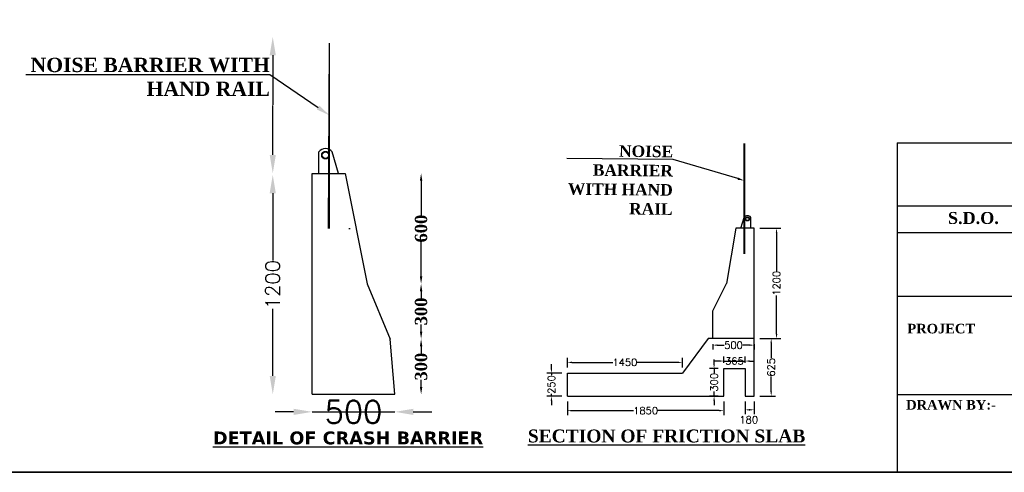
# Model space of a CAD drawing. Header units: inches. Extents: x -7742690772 to -3865980171, y -13316213144 to -6657882739.
# Tile 14 of 23: x -3867137336 to -3867083852, y -6658179970 to -6658155383. Entities that reach past the tile are written whole.
import ezdxf
from ezdxf import colors
from ezdxf.entities.mleader import LeaderData, LeaderLine
from ezdxf.math import Vec2, Vec3

# ---------------------------------------------------------------- set-up
doc = ezdxf.new("R2010")
doc.units = ezdxf.units.IN
doc.header["$MEASUREMENT"] = 0
doc.header["$PDMODE"] = 2
doc.header["$PDSIZE"] = 5
for name, color, linetype in [('GROUND_LVL', 114, 'Continuous'), ('TEX', 6, 'Continuous'), ('TEXT', 7, 'Continuous')]:
    doc.layers.add(name, color=color, linetype=linetype)
doc.styles.add('ROMANS', font='romans.shx')
doc.styles.get("Standard").update_dxf_attribs({"font": 'timesbd.ttf', "height": 5})
doc.dimstyles.new('ISO-25', dxfattribs={"dimtxt": 200, "dimasz": 150, "dimexe": 240, "dimexo": 300, "dimgap": 0.02, "dimtad": 0, "dimdec": 0, "dimdsep": 46, "dimtxsty": 'Standard', "dimcen": 150, "dimclrd": 1, "dimclre": 1, "dimclrt": 1, "dimadec": 0, "dimazin": 0, "dimtfac": 1, "dimtdec": 0, "dimtmove": 2, "dimatfit": 3, "dimfxl": 240, "dimarcsym": 0})

# ---------------------------------------------------------------- blocks, each defined once
blk = doc.blocks.new('*D133')
at = {"layer": 'Defpoints', "color": 0, "ltscale": 20, "transparency": 16777216}
for p in [(-3867121454.206048, -6658174297.901532), (-3867116954.206048, -6658174297.901532), (-3867116954.206048, -6658176686.725751)]:
    blk.add_point(p, dxfattribs=at)
at = {"layer": 'TEX', "color": 0, "lineweight": -2, "ltscale": 20, "transparency": 16777216}
for p, q in [((-3867122454.206048, -6658176686.725751), (-3867123454.206048, -6658176686.725751)), ((-3867121454.206048, -6658176686.725751), (-3867116954.206048, -6658176686.725751)), ((-3867115954.206048, -6658176686.725751), (-3867114954.206048, -6658176686.725751))]:
    blk.add_line(p, q, dxfattribs=at)
at = {"layer": 'TEX', "color": 0, "ltscale": 20, "transparency": 16777216}
for points in [[(-3867122454.206048, -6658176520.059084), (-3867122454.206048, -6658176853.392418), (-3867121454.206048, -6658176686.725751)], [(-3867115954.206048, -6658176520.059084), (-3867115954.206048, -6658176853.392418), (-3867116954.206048, -6658176686.725751)]]:
    blk.add_solid(points, dxfattribs=at)
at = {"layer": 'TEX', "color": 0, "ltscale": 20, "transparency": 16777216, "insert": (-3867119204.206048, -6658176686.725751), "char_height": 392, "attachment_point": 5, "style": 'ROMANS'}
blk.add_mtext('{\\H3.112x;500}', dxfattribs=at)
blk = doc.blocks.new('*D134')
at = {"color": 0, "lineweight": -2, "ltscale": 20, "transparency": 16777216}
for p, q in [((-3867115531.351362, -6658173132.196421), (-3867115531.351362, -6658173518.321434)), ((-3867115531.351362, -6658175332.196421), (-3867115531.351362, -6658174946.071405))]:
    blk.add_line(p, q, dxfattribs=at)
at = {"color": 0, "ltscale": 20, "transparency": 16777216}
for points in [[(-3867115598.018028, -6658173132.196421), (-3867115464.684695, -6658173132.196421), (-3867115531.351362, -6658172732.196421)], [(-3867115598.018028, -6658175332.196421), (-3867115464.684695, -6658175332.196421), (-3867115531.351362, -6658175732.196421)]]:
    blk.add_solid(points, dxfattribs=at)
at = {"layer": 'Defpoints', "color": 0, "ltscale": 20, "transparency": 16777216}
for p in [(-3867115286.104854, -6658172732.196421), (-3867115531.351362, -6658175732.196421), (-3867115161.104854, -6658175732.196421)]:
    blk.add_point(p, dxfattribs=at)
at = {"color": 0, "ltscale": 20, "transparency": 16777216, "insert": (-3867115531.351312, -6658174232.196417), "char_height": 5, "attachment_point": 5, "rotation": 90}
blk.add_mtext('{\\H133.33x;300}', dxfattribs=at)
blk = doc.blocks.new('*D135')
at = {"color": 0, "lineweight": -2, "ltscale": 20, "transparency": 16777216}
for p, q in [((-3867115531.351362, -6658170132.196421), (-3867115531.351362, -6658170518.321434)), ((-3867115531.351362, -6658172332.196421), (-3867115531.351362, -6658171946.071405))]:
    blk.add_line(p, q, dxfattribs=at)
at = {"color": 0, "ltscale": 20, "transparency": 16777216}
for points in [[(-3867115598.018028, -6658170132.196421), (-3867115464.684695, -6658170132.196421), (-3867115531.351362, -6658169732.196421)], [(-3867115598.018028, -6658172332.196421), (-3867115464.684695, -6658172332.196421), (-3867115531.351362, -6658172732.196421)]]:
    blk.add_solid(points, dxfattribs=at)
at = {"layer": 'Defpoints', "color": 0, "ltscale": 20, "transparency": 16777216}
for p in [(-3867115406.351314, -6658169732.196421), (-3867115531.351362, -6658172732.196421), (-3867114781.351314, -6658172732.196421)]:
    blk.add_point(p, dxfattribs=at)
at = {"color": 0, "ltscale": 20, "transparency": 16777216, "insert": (-3867115531.351312, -6658171232.196417), "char_height": 5, "attachment_point": 5, "rotation": 90}
blk.add_mtext('{\\H133.33x;300}', dxfattribs=at)
blk = doc.blocks.new('*D136')
at = {"color": 0, "lineweight": -2, "ltscale": 20, "transparency": 16777216}
for p, q in [((-3867115531.351362, -6658164132.196421), (-3867115531.351362, -6658166028.67763)), ((-3867115531.351362, -6658169332.196421), (-3867115531.351362, -6658167435.715209))]:
    blk.add_line(p, q, dxfattribs=at)
at = {"color": 0, "ltscale": 20, "transparency": 16777216}
for points in [[(-3867115598.018028, -6658164132.196421), (-3867115464.684695, -6658164132.196421), (-3867115531.351362, -6658163732.196421)], [(-3867115598.018028, -6658169332.196421), (-3867115464.684695, -6658169332.196421), (-3867115531.351362, -6658169732.196421)]]:
    blk.add_solid(points, dxfattribs=at)
at = {"layer": 'Defpoints', "color": 0, "ltscale": 20, "transparency": 16777216}
for p in [(-3867115531.351314, -6658163732.196421), (-3867115531.351362, -6658169732.196421), (-3867115406.351314, -6658169732.196421)]:
    blk.add_point(p, dxfattribs=at)
at = {"color": 0, "ltscale": 20, "transparency": 16777216, "insert": (-3867115531.351312, -6658166732.196417), "char_height": 5, "attachment_point": 5, "rotation": 90}
blk.add_mtext('{\\H133.33x;600}', dxfattribs=at)
blk = doc.blocks.new('*D137')
at = {"color": 0, "lineweight": -2, "ltscale": 20, "transparency": 16777216}
for p, q in [((-3867123588.923718, -6658157314.807466), (-3867123588.923718, -6658160006.988792)), ((-3867123588.923718, -6658162732.196421), (-3867123588.923718, -6658160040.015093))]:
    blk.add_line(p, q, dxfattribs=at)
at = {"color": 0, "ltscale": 20, "transparency": 16777216}
for points in [[(-3867123755.590384, -6658157314.807466), (-3867123422.257051, -6658157314.807466), (-3867123588.923718, -6658156314.807466)], [(-3867123755.590384, -6658162732.196421), (-3867123422.257051, -6658162732.196421), (-3867123588.923718, -6658163732.196421)]]:
    blk.add_solid(points, dxfattribs=at)
at = {"layer": 'Defpoints', "color": 0, "ltscale": 20, "transparency": 16777216}
for p in [(-3867123588.923672, -6658156314.807466), (-3867123588.923718, -6658163732.196421), (-3867123588.923672, -6658163732.196421)]:
    blk.add_point(p, dxfattribs=at)
at = {"color": 0, "ltscale": 20, "transparency": 16777216, "insert": (-3867123588.923719, -6658160023.50194), "char_height": 5, "attachment_point": 5, "rotation": 90}
blk.add_mtext('{\\H3.112x;900}', dxfattribs=at)
blk = doc.blocks.new('*D138')
at = {"layer": 'Defpoints', "color": 0, "ltscale": 20, "transparency": 16777216}
for p in [(-3867107585.74585, -6658175830.237509), (-3867099085.74585, -6658175830.237509), (-3867099085.74585, -6658176620.590048)]:
    blk.add_point(p, dxfattribs=at)
at = {"layer": 'TEX', "color": 0, "lineweight": -2, "ltscale": 20, "transparency": 16777216}
for p, q in [((-3867107585.74585, -6658176130.237509), (-3867107585.74585, -6658176860.590048)), ((-3867099085.74585, -6658176130.237509), (-3867099085.74585, -6658176860.590048)), ((-3867107339.74585, -6658176620.590048), (-3867103998.432516, -6658176620.590048)), ((-3867099331.74585, -6658176620.590048), (-3867102673.059183, -6658176620.590048))]:
    blk.add_line(p, q, dxfattribs=at)
at = {"layer": 'TEX', "color": 0, "ltscale": 20, "transparency": 16777216}
for points in [[(-3867107339.74585, -6658176579.590048), (-3867107339.74585, -6658176661.590048), (-3867107585.74585, -6658176620.590048)], [(-3867099331.74585, -6658176579.590048), (-3867099331.74585, -6658176661.590048), (-3867099085.74585, -6658176620.590048)]]:
    blk.add_solid(points, dxfattribs=at)
at = {"layer": 'TEX', "color": 0, "ltscale": 20, "transparency": 16777216, "insert": (-3867103335.74585, -6658176620.590048), "char_height": 392, "attachment_point": 5, "style": 'ROMANS'}
blk.add_mtext('1850', dxfattribs=at)
blk = doc.blocks.new('*D139')
at = {"layer": 'Defpoints', "color": 0, "ltscale": 20, "transparency": 16777216}
for p in [(-3867107585.745852, -6658174580.237513), (-3867108453.353806, -6658175830.237513), (-3867107585.745852, -6658175830.237513)]:
    blk.add_point(p, dxfattribs=at)
at = {"layer": 'TEX', "color": 0, "lineweight": -2, "ltscale": 20, "transparency": 16777216}
for p, q in [((-3867108453.353806, -6658174334.237513), (-3867108453.353806, -6658174088.237513)), ((-3867107885.745852, -6658174580.237513), (-3867108693.353806, -6658174580.237513)), ((-3867108453.353806, -6658174580.237513), (-3867108453.353806, -6658174701.217512)), ((-3867107885.745852, -6658175830.237513), (-3867108693.353806, -6658175830.237513)), ((-3867108453.353806, -6658175830.237513), (-3867108453.353806, -6658175709.257513)), ((-3867108453.353806, -6658176076.237513), (-3867108453.353806, -6658176322.237513))]:
    blk.add_line(p, q, dxfattribs=at)
at = {"layer": 'TEX', "color": 0, "ltscale": 20, "transparency": 16777216}
for points in [[(-3867108494.353806, -6658174334.237513), (-3867108412.353806, -6658174334.237513), (-3867108453.353806, -6658174580.237513)], [(-3867108494.353806, -6658176076.237513), (-3867108412.353806, -6658176076.237513), (-3867108453.353806, -6658175830.237513)]]:
    blk.add_solid(points, dxfattribs=at)
at = {"layer": 'TEX', "color": 0, "ltscale": 20, "transparency": 16777216, "insert": (-3867108453.353806, -6658175205.23751), "char_height": 392, "attachment_point": 5, "rotation": 90, "style": 'ROMANS'}
blk.add_mtext('250', dxfattribs=at)
blk = doc.blocks.new('*D140')
at = {"layer": 'Defpoints', "color": 0, "ltscale": 20, "transparency": 16777216}
for p in [(-3867101335.74585, -6658173998.507528), (-3867107585.74585, -6658174580.237509), (-3867101335.74585, -6658174580.237509)]:
    blk.add_point(p, dxfattribs=at)
at = {"layer": 'TEX', "color": 0, "lineweight": -2, "ltscale": 20, "transparency": 16777216}
for p, q in [((-3867107585.74585, -6658174280.237509), (-3867107585.74585, -6658173758.507528)), ((-3867107339.74585, -6658173998.507528), (-3867105123.432516, -6658173998.507528)), ((-3867101581.74585, -6658173998.507528), (-3867103798.059183, -6658173998.507528)), ((-3867101335.74585, -6658174280.237509), (-3867101335.74585, -6658173758.507528))]:
    blk.add_line(p, q, dxfattribs=at)
at = {"layer": 'TEX', "color": 0, "ltscale": 20, "transparency": 16777216}
for points in [[(-3867107339.74585, -6658173957.507528), (-3867107339.74585, -6658174039.507528), (-3867107585.74585, -6658173998.507528)], [(-3867101581.74585, -6658173957.507528), (-3867101581.74585, -6658174039.507528), (-3867101335.74585, -6658173998.507528)]]:
    blk.add_solid(points, dxfattribs=at)
at = {"layer": 'TEX', "color": 0, "ltscale": 20, "transparency": 16777216, "insert": (-3867104460.74585, -6658173998.507528), "char_height": 392, "attachment_point": 5, "style": 'ROMANS'}
blk.add_mtext('1450', dxfattribs=at)
blk = doc.blocks.new('*D141')
at = {"layer": 'Defpoints', "color": 0, "ltscale": 20, "transparency": 16777216}
for p in [(-3867097435.745852, -6658172705.237513), (-3867097435.745852, -6658175830.237513), (-3867096515.007858, -6658175830.237513)]:
    blk.add_point(p, dxfattribs=at)
at = {"layer": 'TEX', "color": 0, "lineweight": -2, "ltscale": 20, "transparency": 16777216}
for p, q in [((-3867097135.745852, -6658172705.237513), (-3867096275.007858, -6658172705.237513)), ((-3867096515.007858, -6658172951.237513), (-3867096515.007858, -6658173773.050846)), ((-3867096515.007858, -6658175584.237513), (-3867096515.007858, -6658174762.424179)), ((-3867097135.745852, -6658175830.237513), (-3867096275.007858, -6658175830.237513))]:
    blk.add_line(p, q, dxfattribs=at)
at = {"layer": 'TEX', "color": 0, "ltscale": 20, "transparency": 16777216}
for points in [[(-3867096556.007858, -6658172951.237513), (-3867096474.007858, -6658172951.237513), (-3867096515.007858, -6658172705.237513)], [(-3867096556.007858, -6658175584.237513), (-3867096474.007858, -6658175584.237513), (-3867096515.007858, -6658175830.237513)]]:
    blk.add_solid(points, dxfattribs=at)
at = {"layer": 'TEX', "color": 0, "ltscale": 20, "transparency": 16777216, "insert": (-3867096515.007859, -6658174267.73751), "char_height": 392, "attachment_point": 5, "rotation": 90, "style": 'ROMANS'}
blk.add_mtext('625', dxfattribs=at)
blk = doc.blocks.new('*D142')
at = {"layer": 'Defpoints', "color": 0, "ltscale": 20, "transparency": 16777216}
for p in [(-3867099085.745852, -6658174330.237513), (-3867099616.811691, -6658175830.237513), (-3867099085.745852, -6658175830.237513)]:
    blk.add_point(p, dxfattribs=at)
at = {"layer": 'TEX', "color": 0, "lineweight": -2, "ltscale": 20, "transparency": 16777216}
for p, q in [((-3867099616.811691, -6658174084.237513), (-3867099616.811691, -6658173838.237513)), ((-3867099385.745852, -6658174330.237513), (-3867099856.811691, -6658174330.237513)), ((-3867099616.811691, -6658174330.237513), (-3867099616.811691, -6658174576.217512)), ((-3867099385.745852, -6658175830.237513), (-3867099856.811691, -6658175830.237513)), ((-3867099616.811691, -6658175830.237513), (-3867099616.811691, -6658175584.257513)), ((-3867099616.811691, -6658176076.237513), (-3867099616.811691, -6658176322.237513))]:
    blk.add_line(p, q, dxfattribs=at)
at = {"layer": 'TEX', "color": 0, "ltscale": 20, "transparency": 16777216}
for points in [[(-3867099657.811691, -6658174084.237513), (-3867099575.811691, -6658174084.237513), (-3867099616.811691, -6658174330.237513)], [(-3867099657.811691, -6658176076.237513), (-3867099575.811691, -6658176076.237513), (-3867099616.811691, -6658175830.237513)]]:
    blk.add_solid(points, dxfattribs=at)
at = {"layer": 'TEX', "color": 0, "ltscale": 20, "transparency": 16777216, "insert": (-3867099616.811692, -6658175080.23751), "char_height": 392, "attachment_point": 5, "rotation": 90, "style": 'ROMANS'}
blk.add_mtext('300', dxfattribs=at)
blk = doc.blocks.new('*D143')
at = {"layer": 'Defpoints', "color": 0, "ltscale": 20, "transparency": 16777216}
for p in [(-3867099685.74585, -6658172705.237509), (-3867097435.74585, -6658172705.237509), (-3867097435.74585, -6658173061.499228)]:
    blk.add_point(p, dxfattribs=at)
at = {"layer": 'TEX', "color": 0, "lineweight": -2, "ltscale": 20, "transparency": 16777216}
for p, q in [((-3867099685.74585, -6658173005.237509), (-3867099685.74585, -6658173301.499228)), ((-3867099439.74585, -6658173061.499228), (-3867099064.76585, -6658173061.499228)), ((-3867097681.74585, -6658173061.499228), (-3867098056.72585, -6658173061.499228)), ((-3867097435.74585, -6658173005.237509), (-3867097435.74585, -6658173301.499228))]:
    blk.add_line(p, q, dxfattribs=at)
at = {"layer": 'TEX', "color": 0, "ltscale": 20, "transparency": 16777216}
for points in [[(-3867099439.74585, -6658173020.499228), (-3867099439.74585, -6658173102.499228), (-3867099685.74585, -6658173061.499228)], [(-3867097681.74585, -6658173020.499228), (-3867097681.74585, -6658173102.499228), (-3867097435.74585, -6658173061.499228)]]:
    blk.add_solid(points, dxfattribs=at)
at = {"layer": 'TEX', "color": 0, "ltscale": 20, "transparency": 16777216, "insert": (-3867098560.74585, -6658173061.499228), "char_height": 392, "attachment_point": 5, "style": 'ROMANS'}
blk.add_mtext('500', dxfattribs=at)
blk = doc.blocks.new('*D144')
at = {"layer": 'Defpoints', "color": 0, "ltscale": 20, "transparency": 16777216}
for p in [(-3867097935.74585, -6658173926.429892), (-3867099085.74585, -6658174330.237509), (-3867097935.74585, -6658174330.237509)]:
    blk.add_point(p, dxfattribs=at)
at = {"layer": 'TEX', "color": 0, "lineweight": -2, "ltscale": 20, "transparency": 16777216}
for p, q in [((-3867099085.74585, -6658174030.237509), (-3867099085.74585, -6658173686.429892)), ((-3867097935.74585, -6658174030.237509), (-3867097935.74585, -6658173686.429892)), ((-3867099331.74585, -6658173926.429892), (-3867099577.74585, -6658173926.429892)), ((-3867099085.74585, -6658173926.429892), (-3867097935.74585, -6658173926.429892)), ((-3867097689.74585, -6658173926.429892), (-3867097443.74585, -6658173926.429892))]:
    blk.add_line(p, q, dxfattribs=at)
at = {"layer": 'TEX', "color": 0, "ltscale": 20, "transparency": 16777216}
for points in [[(-3867099331.74585, -6658173885.429892), (-3867099331.74585, -6658173967.429892), (-3867099085.74585, -6658173926.429892)], [(-3867097689.74585, -6658173885.429892), (-3867097689.74585, -6658173967.429892), (-3867097935.74585, -6658173926.429892)]]:
    blk.add_solid(points, dxfattribs=at)
at = {"layer": 'TEX', "color": 0, "ltscale": 20, "transparency": 16777216, "insert": (-3867098510.74585, -6658173926.429892), "char_height": 392, "attachment_point": 5, "style": 'ROMANS'}
blk.add_mtext('365', dxfattribs=at)
blk = doc.blocks.new('*D145')
at = {"layer": 'Defpoints', "color": 0, "ltscale": 20, "transparency": 16777216}
for p in [(-3867097935.74585, -6658175830.237509), (-3867097435.74585, -6658175830.237509), (-3867097435.74585, -6658176575.28414)]:
    blk.add_point(p, dxfattribs=at)
at = {"layer": 'TEX', "color": 0, "lineweight": -2, "ltscale": 20, "transparency": 16777216}
for p, q in [((-3867097935.74585, -6658176130.237509), (-3867097935.74585, -6658176815.28414)), ((-3867097435.74585, -6658176130.237509), (-3867097435.74585, -6658176815.28414)), ((-3867097689.74585, -6658176575.28414), (-3867097681.74585, -6658176575.28414))]:
    blk.add_line(p, q, dxfattribs=at)
at = {"layer": 'TEX', "color": 0, "ltscale": 20, "transparency": 16777216}
for points in [[(-3867097689.74585, -6658176534.28414), (-3867097689.74585, -6658176616.28414), (-3867097935.74585, -6658176575.28414)], [(-3867097681.74585, -6658176534.28414), (-3867097681.74585, -6658176616.28414), (-3867097435.74585, -6658176575.28414)]]:
    blk.add_solid(points, dxfattribs=at)
at = {"layer": 'TEX', "color": 0, "ltscale": 20, "transparency": 16777216, "insert": (-3867097733.977782, -6658177115.638807), "char_height": 392, "attachment_point": 5, "style": 'ROMANS'}
blk.add_mtext('180', dxfattribs=at)
blk = doc.blocks.new('*D146')
at = {"layer": 'Defpoints', "color": 0, "ltscale": 20, "transparency": 16777216}
for p in [(-3867097435.745852, -6658166705.237513), (-3867097435.745852, -6658172705.237513), (-3867096223.6707, -6658172705.237513)]:
    blk.add_point(p, dxfattribs=at)
at = {"layer": 'TEX', "color": 0, "lineweight": -2, "ltscale": 20, "transparency": 16777216}
for p, q in [((-3867097135.745852, -6658166705.237513), (-3867095983.6707, -6658166705.237513)), ((-3867096223.6707, -6658166951.237513), (-3867096223.6707, -6658169042.550846)), ((-3867096223.6707, -6658172459.237513), (-3867096223.6707, -6658170367.924179)), ((-3867097135.745852, -6658172705.237513), (-3867095983.6707, -6658172705.237513))]:
    blk.add_line(p, q, dxfattribs=at)
at = {"layer": 'TEX', "color": 0, "ltscale": 20, "transparency": 16777216}
for points in [[(-3867096264.6707, -6658166951.237513), (-3867096182.6707, -6658166951.237513), (-3867096223.6707, -6658166705.237513)], [(-3867096264.6707, -6658172459.237513), (-3867096182.6707, -6658172459.237513), (-3867096223.6707, -6658172705.237513)]]:
    blk.add_solid(points, dxfattribs=at)
at = {"layer": 'TEX', "color": 0, "ltscale": 20, "transparency": 16777216, "insert": (-3867096223.670701, -6658169705.23751), "char_height": 392, "attachment_point": 5, "rotation": 90, "style": 'ROMANS'}
blk.add_mtext('1200', dxfattribs=at)
blk = doc.blocks.new('*D174')
at = {"layer": 'Defpoints', "color": 0, "ltscale": 20, "transparency": 16777216}
for p in [(-3867123588.923712, -6658163814.0348), (-3867117917.208828, -6658163814.0348, 22890.448565), (-3867117917.208828, -6658175732.196421, 22890.448565)]:
    blk.add_point(p, dxfattribs=at)
at = {"layer": 'TEX', "color": 0, "lineweight": -2, "ltscale": 20, "transparency": 16777216}
for p, q in [((-3867123588.923712, -6658164814.0348), (-3867123588.923712, -6658168457.901076)), ((-3867123588.923712, -6658174732.196421), (-3867123588.923712, -6658171088.330144))]:
    blk.add_line(p, q, dxfattribs=at)
at = {"layer": 'TEX', "color": 0, "ltscale": 20, "transparency": 16777216}
for points in [[(-3867123755.590379, -6658164814.0348), (-3867123422.257046, -6658164814.0348), (-3867123588.923712, -6658163814.0348)], [(-3867123755.590379, -6658174732.196421), (-3867123422.257046, -6658174732.196421), (-3867123588.923712, -6658175732.196421)]]:
    blk.add_solid(points, dxfattribs=at)
at = {"layer": 'TEX', "color": 0, "ltscale": 20, "transparency": 16777216, "insert": (-3867123588.923713, -6658169773.115607), "char_height": 392, "attachment_point": 5, "rotation": 90, "style": 'ROMANS'}
blk.add_mtext('{\\H1.9847x;1200}', dxfattribs=at)

msp = doc.modelspace()

# ---------------------------------------------------------------- linework, layer by layer
at = {"color": 0, "ltscale": 20}
for p, q in [((-3867120559.245477, -6658166732.196417, 22890.448565), (-3867120499.245355, -6658156650.110092, 22890.448565)), ((-3867120499.245355, -6658166732.196417, 22890.448565), (-3867120499.245355, -6658156650.110092, 22890.448565)), ((-3867121084.750726, -6658163732.196417, 22890.448565), (-3867121084.750726, -6658162562.196173, 22890.448565)), ((-3867120009.250726, -6658163732.196417, 22890.448565), (-3867120364.750604, -6658162562.196173, 22890.448565)), ((-3867120009.250726, -6658163732.196417, 22890.448565), (-3867120364.750604, -6658162562.196173, 22890.448565)), ((-3867121454.206048, -6658175732.196417, 22890.448565), (-3867121454.206048, -6658163732.196417, 22890.448565)), ((-3867121454.206048, -6658163732.196417, 22890.448565), (-3867119654.206048, -6658163732.196417, 22890.448565)), ((-3867119654.206048, -6658163732.196417, 22890.448565), (-3867118454.206048, -6658169732.196417, 22890.448565)), ((-3867119452.648187, -6658166732.196417, 22890.448565), (-3867119392.648187, -6658166732.196417, 22890.448565)), ((-3867118454.206048, -6658169732.196417, 22890.448565), (-3867117204.206048, -6658172732.196417, 22890.448565)), ((-3867116954.206048, -6658175732.196417, 22890.448565), (-3867117204.206048, -6658172732.196417, 22890.448565)), ((-3867121454.206048, -6658175732.196417, 22890.448565), (-3867116954.206048, -6658175732.196417, 22890.448565))]:
    msp.add_line(p, q, dxfattribs=at)
at = {"color": 7, "ltscale": 20}
for p, q in [((-3867089680.161618, -6658162073.455927), (-3867089680.161619, -6658179970.008904)), ((-3867089680.161619, -6658179970.008904), (-3867057069.576999, -6658179970.008903))]:
    msp.add_line(p, q, dxfattribs=at)
at = {"ltscale": 20}
msp.add_line((-3867274157.694433, -6658179970.008903), (-3867057089.577, -6658179970.008903), dxfattribs=at)
msp.add_lwpolyline([(-3867269366.672482, -6658057300.890121), (-3867057069.576999, -6658057300.890121), (-3867057069.576999, -6658179970.008903), (-3867269366.672482, -6658179970.008903)], close=True, dxfattribs=at)
at = {"color": 0, "ltscale": 20}
for radius in [207, 207, 180, 180]:
    msp.add_circle((-3867120724.750726, -6658162742.196173, 22890.448565), radius, dxfattribs=at)
msp.add_arc((-3867120724.750726, -6658162832.196417, 22890.448565), 450, 36.8699249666, 143.1300750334, dxfattribs=at)
msp.add_arc((-3867120724.750726, -6658162832.196417, 22890.448565), 450, 36.8699249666, 143.1300750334, dxfattribs=at)
at = {"layer": 'GROUND_LVL', "color": 7}
for p, q in [((-3867089680.161619, -6658162073.455927), (-3867057069.577, -6658162073.455927)), ((-3867089680.161619, -6658165490.832171), (-3867057069.577, -6658165490.832171)), ((-3867089680.161619, -6658166935.391425), (-3867057069.577, -6658166935.391425)), ((-3867089680.161619, -6658170393.117084), (-3867057069.577, -6658170393.117084)), ((-3867089680.161619, -6658175747.362319), (-3867057069.577, -6658175747.362319))]:
    msp.add_line(p, q, dxfattribs=at)
at = {"layer": 'TEX', "color": 0, "ltscale": 20}
for p, q in [((-3867097980.065674, -6658168099.895468, 22890.448565), (-3867097980.065796, -6658162099.895468, 22890.448565)), ((-3867097950.065796, -6658168099.895468, 22890.448565), (-3867097950.065796, -6658162099.895468, 22890.448565)), ((-3867098165.70874, -6658166705.237509, 22890.448565), (-3867097987.958862, -6658166120.237509, 22890.448565)), ((-3867098165.70874, -6658166705.237509, 22890.448565), (-3867097987.958862, -6658166120.237509, 22890.448565)), ((-3867097627.958862, -6658166705.237509, 22890.448565), (-3867097627.958862, -6658166120.237509, 22890.448565)), ((-3867098435.74585, -6658166705.237509, 22890.448565), (-3867098935.74585, -6658169705.237509, 22890.448565)), ((-3867097435.74585, -6658166705.237509, 22890.448565), (-3867098435.74585, -6658166705.237509, 22890.448565)), ((-3867097435.74585, -6658175830.237509, 22890.448565), (-3867097435.74585, -6658166705.237509, 22890.448565)), ((-3867099685.74585, -6658171205.237509, 22890.448565), (-3867098935.74585, -6658169705.237509, 22890.448565)), ((-3867099685.74585, -6658172705.237509, 22890.448565), (-3867099685.74585, -6658171205.237509, 22890.448565)), ((-3867099935.74585, -6658172705.237509, 22890.448565), (-3867101335.74585, -6658174580.237509, 22890.448565)), ((-3867099685.74585, -6658172705.237509, 22890.448565), (-3867099935.74585, -6658172705.237509, 22890.448565)), ((-3867097435.74585, -6658172705.237509, 22890.448565), (-3867099685.74585, -6658172705.237509, 22890.448565)), ((-3867107585.74585, -6658175830.237509, 22890.448565), (-3867107585.74585, -6658174580.237509, 22890.448565)), ((-3867107585.74585, -6658174580.237509, 22890.448565), (-3867101335.74585, -6658174580.237509, 22890.448565)), ((-3867099085.74585, -6658175830.237509, 22890.448565), (-3867099085.74585, -6658174330.237509, 22890.448565)), ((-3867099085.74585, -6658174330.237509, 22890.448565), (-3867097935.74585, -6658174330.237509, 22890.448565)), ((-3867097935.74585, -6658174330.237509, 22890.448565), (-3867097935.74585, -6658175830.237509, 22890.448565)), ((-3867107585.74585, -6658175830.237509, 22890.448565), (-3867099085.74585, -6658175830.237509, 22890.448565)), ((-3867097935.74585, -6658175830.237509, 22890.448565), (-3867097435.74585, -6658175830.237509, 22890.448565))]:
    msp.add_line(p, q, dxfattribs=at)
for radius in [103.5, 103.5, 90, 90]:
    msp.add_circle((-3867097807.958862, -6658166210.237265, 22890.448565), radius, dxfattribs=at)
msp.add_arc((-3867097807.958862, -6658166255.237509, 22890.448565), 225, 36.8699249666, 143.1300750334, dxfattribs=at)
msp.add_arc((-3867097807.958862, -6658166255.237509, 22890.448565), 225, 36.8699249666, 143.1300750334, dxfattribs=at)

# ---------------------------------------------------------------- texts
at = {"layer": 'TEX', "color": 7, "attachment_point": 1}
for s, insert, char_height, width in [('{\\fTimes New Roman|b1|i0|c0|p18;S.D.O.}', (-3867086912.886838, -6658165827.263762), 652.08, 4533.4688256), ('{\\fTimes New Roman|b1|i0|c0|p18;PROJECT}', (-3867089117.393772, -6658171902.144106), 521.664, 7279.7689536), ('{\\fTimes New Roman|b1|i0|c0|p18;DRAWN BY:-        }', (-3867089184.575095, -6658176043.429873), 521.664, 7279.7689536)]:
    msp.add_mtext(s, dxfattribs=dict(at, insert=insert, char_height=char_height, width=width))
at = {"layer": 'TEX', "color": 0, "ltscale": 20, "insert": (-3867109730.91103, -6658177646.33663, 68671.345696), "char_height": 700, "width": 17444.77987541, "attachment_point": 1}
msp.add_mtext('{\\fTimes New Roman|b1|i0|c0|p18;\\LSECTION OF FRICTION SLAB}', dxfattribs=at)
at = {"layer": 'TEXT', "color": 0}
for s, insert, char_height, width, attachment_point in [('\\pi1606.38622;6 MM THICK PERMANENT           \\P\\pi612.3472;M.S. LINER UP TO ROCK LEVEL', (-3867238172.028943, -6658155930.349057), 500, 12714.94006445, 1), ('{\\fVerdana|b1|i0|c0|p34;\\LDETAIL OF CRASH BARRIER}', (-3867119499.180048, -6658177752.180479, 22890.448565), 700, 54505.38410429, 2)]:
    msp.add_mtext(s, dxfattribs=dict(at, insert=insert, char_height=char_height, width=width, attachment_point=attachment_point))

# ---------------------------------------------------------------- dimensions: what is measured, and where the dimension line sits
at = {"color": 0, "ltscale": 20}
dim = msp.add_linear_dim(base=(-3867123588.923718, -6658163732.196421, 22890.448565), p1=(-3867123588.92367, -6658156314.807462, 22890.448565), p2=(-3867123588.92367, -6658163732.196417, 22890.448565), angle=90, text='{\\H3.112x;900}', dimstyle='ISO-25', override={"dimtxt": 776, "dimasz": 1000, "dimlfac": 0.4, "dimse1": 1, "dimse2": 1, "dimclrd": 0, "dimclre": 256, "dimclrt": 0, "dimtdec": 2}, dxfattribs=at)
dim.commit()
dim.dimension.update_dxf_attribs({"geometry": '*D137', "text_midpoint": (-3867123588.923719, -6658160023.50194, 22890.448565)})
for base, p1, p2, text, picture, middle in [((-3867115531.351362, -6658169732.196421, 22890.448565), (-3867115531.351312, -6658163732.196417, 22890.448565), (-3867115406.351312, -6658169732.196417, 22890.448565), '{\\H133.33x;600}', '*D136', (-3867115531.351312, -6658166732.196417, 22890.448565)), ((-3867115531.351362, -6658172732.196421, 22890.448565), (-3867115406.351312, -6658169732.196417, 22890.448565), (-3867114781.351312, -6658172732.196417, 22890.448565), '{\\H133.33x;300}', '*D135', (-3867115531.351312, -6658171232.196417, 22890.448565)), ((-3867115531.351362, -6658175732.196421, 22890.448565), (-3867115286.104852, -6658172732.196417, 22890.448565), (-3867115161.104852, -6658175732.196417, 22890.448565), '{\\H133.33x;300}', '*D134', (-3867115531.351312, -6658174232.196417, 22890.448565))]:
    dim = msp.add_linear_dim(base=base, p1=p1, p2=p2, angle=90, text=text, dimstyle='ISO-25', override={"dimtxt": 2000, "dimasz": 400, "dimlfac": 0.4, "dimse1": 1, "dimse2": 1, "dimclrd": 0, "dimclre": 256, "dimclrt": 0, "dimtdec": 2}, dxfattribs=at)
    dim.commit()
    dim.dimension.update_dxf_attribs({"geometry": picture, "text_midpoint": middle, "dimtype": 160})
at = {"layer": 'TEX', "color": 0, "ltscale": 20}
dim = msp.add_linear_dim(base=(-3867123588.923712, -6658163814.0348), p1=(-3867117917.208827, -6658175732.196417, 22890.448565), p2=(-3867117917.208827, -6658163814.034796, 22890.448565), angle=90, text='{\\H1.9847x;1200}', dimstyle='ISO-25', override={"dimtxt": 392, "dimasz": 1000, "dimlfac": 0.2, "dimtxsty": 'ROMANS', "dimse1": 1, "dimse2": 1, "dimclrd": 0, "dimclre": 0, "dimclrt": 0}, dxfattribs=at)
dim.commit()
dim.dimension.update_dxf_attribs({"geometry": '*D174', "text_midpoint": (-3867123588.923713, -6658169773.115607)})
for base, p1, p2, picture, middle in [((-3867096223.6707, -6658172705.237513, 22890.448565), (-3867097435.74585, -6658166705.237509, 22890.448565), (-3867097435.74585, -6658172705.237509, 22890.448565), '*D146', (-3867096223.670701, -6658169705.23751, 22890.448565)), ((-3867096515.007858, -6658175830.237513, 22890.448565), (-3867097435.74585, -6658172705.237509, 22890.448565), (-3867097435.74585, -6658175830.237509, 22890.448565), '*D141', (-3867096515.007859, -6658174267.73751, 22890.448565)), ((-3867108453.353806, -6658175830.237513, 22890.448565), (-3867107585.74585, -6658174580.237509, 22890.448565), (-3867107585.74585, -6658175830.237509, 22890.448565), '*D139', (-3867108453.353806, -6658175205.23751, 22890.448565)), ((-3867099616.811691, -6658175830.237513, 22890.448565), (-3867099085.74585, -6658174330.237509, 22890.448565), (-3867099085.74585, -6658175830.237509, 22890.448565), '*D142', (-3867099616.811692, -6658175080.23751, 22890.448565))]:
    dim = msp.add_linear_dim(base=base, p1=p1, p2=p2, angle=90, dimstyle='ISO-25', override={"dimtxt": 392, "dimasz": 246, "dimlfac": 0.2, "dimtxsty": 'ROMANS', "dimclrd": 0, "dimclre": 0, "dimclrt": 0}, dxfattribs=at)
    dim.commit()
    dim.dimension.update_dxf_attribs({"geometry": picture, "text_midpoint": middle})
for base, p1, p2, text, picture, middle in [((-3867097435.74585, -6658173061.499228, 22890.448565), (-3867099685.74585, -6658172705.237509, 22890.448565), (-3867097435.74585, -6658172705.237509, 22890.448565), '500', '*D143', (-3867098560.74585, -6658173061.499228, 22890.448565)), ((-3867101335.74585, -6658173998.507528, 22890.448565), (-3867107585.74585, -6658174580.237509, 22890.448565), (-3867101335.74585, -6658174580.237509, 22890.448565), '1450', '*D140', (-3867104460.74585, -6658173998.507528, 22890.448565)), ((-3867099085.74585, -6658176620.590048, 22890.448565), (-3867107585.74585, -6658175830.237509, 22890.448565), (-3867099085.74585, -6658175830.237509, 22890.448565), '1850', '*D138', (-3867103335.74585, -6658176620.590048, 22890.448565))]:
    dim = msp.add_linear_dim(base=base, p1=p1, p2=p2, text=text, dimstyle='ISO-25', override={"dimtxt": 392, "dimasz": 246, "dimlfac": 0.2, "dimtxsty": 'ROMANS', "dimclrd": 0, "dimclre": 0, "dimclrt": 0}, dxfattribs=at)
    dim.commit()
    dim.dimension.update_dxf_attribs({"geometry": picture, "text_midpoint": middle})
for base, p1, p2, text, override, picture, middle in [((-3867097935.74585, -6658173926.429892, 22890.448565), (-3867099085.74585, -6658174330.237509, 22890.448565), (-3867097935.74585, -6658174330.237509, 22890.448565), '365', {"dimtxt": 392, "dimasz": 246, "dimlfac": 0.2, "dimtxsty": 'ROMANS', "dimclrd": 0, "dimclre": 0, "dimclrt": 0}, '*D144', (-3867098510.74585, -6658173926.429892, 22890.448565)), ((-3867116954.206048, -6658176686.725751, 22890.448565), (-3867121454.206048, -6658174297.901532, 22890.448565), (-3867116954.206048, -6658174297.901532, 22890.448565), '{\\H3.112x;500}', {"dimtxt": 392, "dimasz": 1000, "dimlfac": 0.2, "dimtxsty": 'ROMANS', "dimse1": 1, "dimse2": 1, "dimclrd": 0, "dimclre": 0, "dimclrt": 0}, '*D133', (-3867119204.206048, -6658176686.725751, 22890.448565)), ((-3867097435.74585, -6658176575.28414, 22890.448565), (-3867097935.74585, -6658175830.237509, 22890.448565), (-3867097435.74585, -6658175830.237509, 22890.448565), '180', {"dimtxt": 392, "dimasz": 246, "dimlfac": 0.2, "dimtxsty": 'ROMANS', "dimclrd": 0, "dimclre": 0, "dimclrt": 0}, '*D145', (-3867097733.977782, -6658177115.638807, 22890.448565))]:
    dim = msp.add_linear_dim(base=base, p1=p1, p2=p2, text=text, dimstyle='ISO-25', override=override, dxfattribs=at)
    dim.commit()
    dim.dimension.update_dxf_attribs({"geometry": picture, "text_midpoint": middle, "dimtype": 160})

# ---------------------------------------------------------------- leaders
at = {"color": 0, "ltscale": 20}
ml = msp.add_multileader_mtext('Standard', dxfattribs=at)
ml.set_content('NOISE BARRIER WITH HAND RAIL')
ml.set_leader_properties()
ml.build(insert=Vec2(0, 0))
ml.multileader.update_dxf_attribs({"text_right_attachment_type": 6, "dogleg_length": 0.36, "arrow_head_size": 750})
ctx = ml.context
ctx.base_point, ctx.char_height, ctx.arrow_head_size, ctx.landing_gap_size, ctx.plane_origin = Vec3(-3867136442.777683, -6658157848.198222, 22890.448565), 778, 750, 0.09, Vec3(-3867120499.245355, -6658160584.085072, 22890.448565)
ctx.right_attachment, ctx.text_align_type = 6, 2
notes = []
notes.append((ctx, [(0, (1, 1, 0), (-3867123748.583058, -6658158384.085072, 22890.448565), (-1, 0), 0.36, [(0, [(-3867120499.245355, -6658160584.085072, 22890.448565)], 0, [])])]))
ctx.mtext.insert, ctx.mtext.width, ctx.mtext.alignment, ctx.mtext.flow_direction = Vec3(-3867123749.033058, -6658157450.485072, 22890.448565), 13117.61562154, 3, 5
ml = msp.add_multileader_mtext('Standard', dxfattribs=at)
ml.set_content('NOISE BARRIER WITH HAND RAIL')
ml.set_leader_properties()
ml.build(insert=Vec2(0, 0))
ml.multileader.update_dxf_attribs({"text_right_attachment_type": 6, "dogleg_length": 0.36, "arrow_head_size": 375})
ctx = ml.context
ctx.base_point, ctx.char_height, ctx.arrow_head_size, ctx.landing_gap_size, ctx.plane_origin, ctx.plane_x_axis, ctx.plane_y_axis = Vec3(-3867107368.561479, -6658162492.675025, 22890.448565), 625, 375, 0.09, Vec3(-3867097970.309629, -6658164124.236387, 22890.448565), Vec3(0.9999500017, -0.0099997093), Vec3(0.0099997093, 0.9999500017)
ctx.right_attachment, ctx.text_align_type = 6, 2
notes.append((ctx, [(0, (1, 1, 0), (-3867101844.312961, -6658162985.440542, 22890.448565), (-0.9999500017, 0.0099997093), 0.36, [(0, [(-3867097970.309629, -6658164124.236387, 22890.448565)], 0, [])])]))
ctx.mtext.insert, ctx.mtext.text_direction, ctx.mtext.rotation, ctx.mtext.width, ctx.mtext.alignment, ctx.mtext.flow_direction = Vec3(-3867101837.263156, -6658162235.47354, 22890.448565), Vec3(0.9999500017, -0.0099997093), 6.2731854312, 5716.88196638, 3, 5
for ctx, leaders in notes:
    for number, flags, end, landing, length, lines in leaders:
        leader = LeaderData()
        leader.index, (leader.has_last_leader_line, leader.has_dogleg_vector, leader.attachment_direction) = number, flags
        leader.last_leader_point, leader.dogleg_vector, leader.dogleg_length = Vec3(end), Vec3(landing), length
        for number, points, colour, breaks in lines:
            line = LeaderLine()
            line.index, line.vertices, line.color, line.breaks = number, Vec3.list(points), colors.encode_raw_color(colour), breaks
            leader.lines.append(line)
        ctx.leaders.append(leader)

doc.saveas('drawing.dxf')
